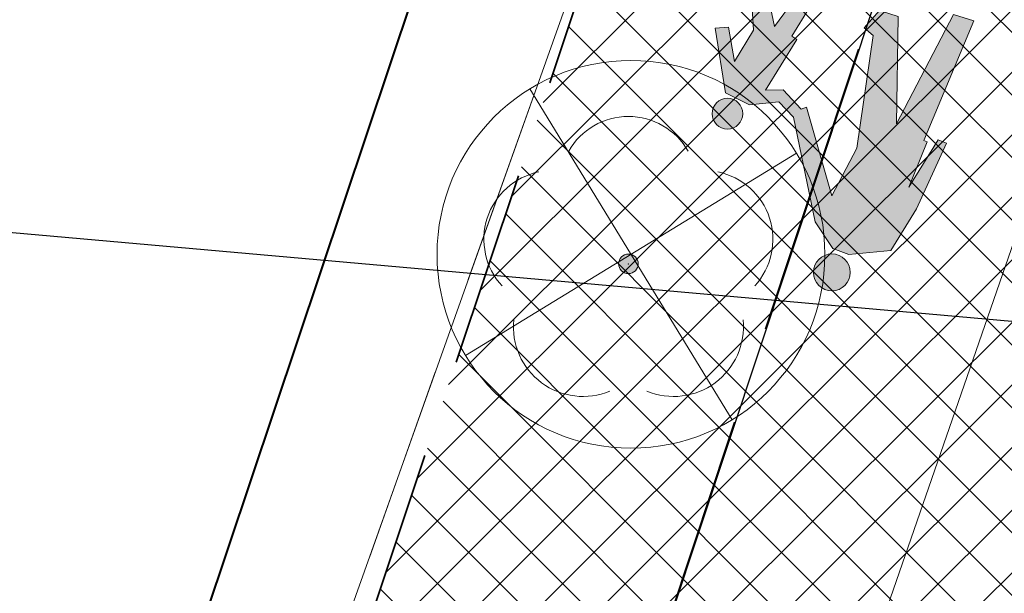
# Model space of a CAD drawing. Header units: metres. Extents: x 6599594 to 6600699, y 5687867 to 5691114.
# Tile 51 of 256: x 6599846.44 to 6599851.45, y 5688571.62 to 5688574.54. Entities that reach past the tile are written whole.
import ezdxf

# ---------------------------------------------------------------- set-up
doc = ezdxf.new("R2010")
doc.units = ezdxf.units.M
doc.header["$MEASUREMENT"] = 0
for name, pattern in [('1', [0]), ('3_EGBZ', [1.5, 1, -0.5]), ('BTO', [0]), ('BUF', [0]), ('BUG', [1.5, 1, -0.5]), ('GUK', [2, 1.5, -0.5]), ('GUZ', [1, 0.5, -0.5]), ('L_0_04', [1.5, 1, -0.5])]:
    doc.linetypes.add(name, pattern=pattern)
doc.layers.get('0').update_dxf_attribs({"color": 253, "linetype": 'CONTINUOUS', "lineweight": 13})
doc.layers.add('__gaPoziome', color=7, linetype='CONTINUOUS')
doc.layers.add('zzz.gaHSOpis', color=7, linetype='CONTINUOUS')
for name, color, linetype, lineweight in [('_dren', 30, '3_EGBZ', 40), ('_kolor chodnik', 50, '1', 5), ('_kolor jezdnia', 4, '1', 0), ('_kolor zjazdy kostka', 7, '1', 5), ('_kolor ścieżka @ 1', 10, '1', 0), ('_obrzeze', 10, 'BUG', 35), ('_podział mój', 201, 'BTO', 40), ('_wycinka', 10, 'BUF', 15), ('Dzialki', 130, '1', 30), ('Kontury', 252, 'GUK', 9), ('OT_Komunikacja', 7, 'CONTINUOUS', 0), ('OT_ZagospodarowanieTerenu', 7, 'CONTINUOUS', 0), ('OT_ZagospodarowanieTerenu_P', 7, 'CONTINUOUS', 0), ('Uzytki', 252, 'GUZ', 9)]:
    doc.layers.add(name, color=color, linetype=linetype, lineweight=lineweight)
doc.styles.get("Standard").update_dxf_attribs({"font": 'ARIALN.TTF', "width": 0.75, "height": 1.199999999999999})
doc.dimstyles.new('GA-LEADER', dxfattribs={"dimtxt": 1, "dimasz": 1, "dimexe": 1, "dimexo": 1, "dimgap": 1, "dimtad": 1, "dimtxsty": 'Standard', "dimcen": 1, "dimadec": 0, "dimazin": 0, "dimtfac": 1, "dimtmove": 0, "dimatfit": 3, "dimfxl": 1, "dimarcsym": 0})
pattern_1 = [(45, (0, 0), (-0.1414213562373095, 0.1414213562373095), []), (135, (0, 0), (-0.1414213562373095, -0.1414213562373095), [])]

# ---------------------------------------------------------------- blocks, each defined once
blk = doc.blocks.new('ddddd')
at = {"layer": '_wycinka'}
for p, q in [((6600244.106448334, 5690836.218476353), (6600245.135551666, 5690834.535523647)), ((6600245.462476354, 5690835.891551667), (6600243.779523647, 5690834.862448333))]:
    blk.add_line(p, q, dxfattribs=at)
blk.add_circle((6600244.621, 5690835.377), 0.986329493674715, dxfattribs=at)
blk = doc.blocks.new('147')
at = {"linetype": 'Continuous', "lineweight": 18}
blk.add_hatch(color=0, dxfattribs=at).paths.add_polyline_path([(0, -0.1, 1), (0, 0.1, 1)])
at = {"color": 0, "linetype": 'Continuous', "lineweight": 18}
blk.add_circle((0, 0), 0.1, dxfattribs=at)
for centre, radius, start, end in [((0, 0.8), 0.7, 29.8459319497, 150.1540680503), ((-0.7700000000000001, 0.25), 0.7, 101.6336339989, 222.6626941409), ((0.7700000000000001, 0.25), 0.7, 317.3373058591, 78.3663660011), ((-0.4600000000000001, -0.6400000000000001), 0.71, 174.3693172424, 292.5572466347), ((0.4600000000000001, -0.6400000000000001), 0.71, 247.4427533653, 5.630682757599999)]:
    blk.add_arc(centre, radius, start, end, dxfattribs=at)
blk = doc.blocks.new('hhh')
at = {"layer": '_podział mój'}
blk.add_line((6599853.455783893, 5688589.641253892), (6599838.712247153, 5688545.593856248), dxfattribs=at)
blk = doc.blocks.new('*U1227')
at = {"linetype": 'Continuous', "lineweight": 0}
h = blk.add_hatch(color=0, dxfattribs=at)
h.dxf.hatch_style = 1
h.paths.add_polyline_path([(-0.09375, 1.4375, 0.9999999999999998), (-0.28125, 1.4375, 0.9999999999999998)])
h = blk.add_hatch(color=0, dxfattribs=at)
h.dxf.hatch_style = 1
h.paths.add_polyline_path([(-0.116898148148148, 0.7962962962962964), (-0.0694962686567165, 1.067164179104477), (0.1899633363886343, 0.6755270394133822), (0.2128681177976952, 0.6933418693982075), (0.3284982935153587, 0.6264931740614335), (0.4138225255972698, 0.6552901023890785), (0.3402366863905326, 0.3609467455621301), (0.3700591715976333, 0.3542366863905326), (0.2862707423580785, 0.0190829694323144), (0.3604550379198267, 0.0124593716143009), (0.46875, 0.333333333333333), (0.6070254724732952, 0.0875102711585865), (0.6483957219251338, 0.0838903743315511), (0.6842105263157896, 0.1644736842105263), (0.6469622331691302, 0.1691297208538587), (0.5643382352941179, 0.38235294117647), (0.6096590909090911, 0.5636363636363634), (0.690032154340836, 0.4072347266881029), (0.752906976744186, 0.4316860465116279), (0.6037063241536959, 0.7300873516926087), (0.4688801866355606, 0.7520100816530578), (0.332278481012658, 0.6922468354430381), (0.2375565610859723, 0.7443438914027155), (-0.0285714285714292, 1.217460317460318), (-0.1562500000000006, 1.3203125), (-0.242537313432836, 1.324626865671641), (-0.4399999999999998, 1.24), (-0.4999999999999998, 1.000000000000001), (-0.5456656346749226, 0.6346749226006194), (-0.5, 0.63125), (-0.42919921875, 0.9062500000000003), (-0.4485436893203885, 0.6586407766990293), (-0.4309715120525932, 0.6573228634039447), (-0.4889705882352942, -1e-16), (-0.38125, 0), (-0.2730263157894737, 0.6184210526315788), (-0.115625, 0.0937499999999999), (-0.0161830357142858, 0.0937499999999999), (0.0315845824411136, 0.2007494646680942), (-0.0239923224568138, 0.2245681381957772)])
h = blk.add_hatch(color=0, dxfattribs=at)
h.dxf.hatch_style = 1
h.paths.add_polyline_path([(0.640625, 0.828125, 0.9999999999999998), (0.484375, 0.828125, 0.9999999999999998)])
at = {"color": 0, "linetype": 'Continuous', "lineweight": 0}
for points in [[(-0.4399999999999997, 1.24), (-0.2425373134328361, 1.324626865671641), (-0.1562500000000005, 1.3203125), (-0.0285714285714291, 1.217460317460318), (0.2375565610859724, 0.7443438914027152)], [(-0.5, 1), (-0.4399999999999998, 1.24)], [(-0.116898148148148, 0.7962962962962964), (-0.0694962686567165, 1.067164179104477), (0.1899633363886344, 0.6755270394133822), (0.1899633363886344, 0.6755270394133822)], [(-0.5456656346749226, 0.6346749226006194), (-0.5, 0.9999999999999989)], [(-0.4889705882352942, 0), (-0.4309715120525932, 0.6573228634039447), (-0.4485436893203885, 0.6586407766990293), (-0.42919921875, 0.9062500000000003), (-0.5, 0.63125), (-0.5456656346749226, 0.6346749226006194)], [(-0.0239923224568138, 0.2245681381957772), (-0.116898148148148, 0.7962962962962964)], [(0.2375565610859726, 0.7443438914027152), (0.332278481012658, 0.6922468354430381), (0.4688801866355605, 0.7520100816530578), (0.6037063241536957, 0.7300873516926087), (0.7529069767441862, 0.4316860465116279), (0.6900321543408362, 0.4072347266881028), (0.609659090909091, 0.5636363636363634), (0.5643382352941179, 0.3823529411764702)], [(0.1899633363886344, 0.6755270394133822), (0.2128681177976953, 0.6933418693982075)], [(0.3284982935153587, 0.6264931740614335), (0.2128681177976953, 0.6933418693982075)], [(0.3284982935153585, 0.6264931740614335), (0.4138225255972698, 0.6552901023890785), (0.3402366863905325, 0.3609467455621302)], [(-0.4889705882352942, 0), (-0.38125, 0), (-0.2730263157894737, 0.6184210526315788), (-0.115625, 0.09375), (-0.0161830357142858, 0.09375), (0.0315845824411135, 0.2007494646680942), (-0.0239923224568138, 0.2245681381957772)], [(0.3402366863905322, 0.3609467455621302), (0.3700591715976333, 0.3542366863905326), (0.2862707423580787, 0.0190829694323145), (0.3604550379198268, 0.0124593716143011), (0.46875, 0.3333333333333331)], [(0.648395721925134, 0.0838903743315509), (0.6842105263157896, 0.1644736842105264), (0.64696223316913, 0.1691297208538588), (0.5643382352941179, 0.3823529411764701)], [(0.46875, 0.3333333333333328), (0.607025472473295, 0.0875102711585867), (0.648395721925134, 0.0838903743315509)]]:
    blk.add_lwpolyline(points, dxfattribs=at)
for centre, radius in [((-0.1875, 1.4375), 0.09375), ((0.5625, 0.828125), 0.078125)]:
    blk.add_circle(centre, radius, dxfattribs=at)

msp = doc.modelspace()

# ---------------------------------------------------------------- hatches: boundary and pattern name
at = {"layer": '_kolor chodnik'}
h = msp.add_hatch(dxfattribs=at)
h.set_pattern_fill('ANSI37', color=256, scale=1.6)
h.set_pattern_definition(pattern_1)
h.paths.add_polyline_path([(6599849.938171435, 5688542.085872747), (6599852.232147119, 5688548.938742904), (6599853.573135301, 5688548.489851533), (6599853.827082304, 5688549.248475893), (6599851.793849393, 5688549.929093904), (6599849.895278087, 5688548.982823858), (6599847.823506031, 5688542.793750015)])
edge = h.paths.add_edge_path()
edge.add_line((6600018.106075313, 5689087.454911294), (6600022.42781917, 5689091.229234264))
edge.add_line((6600022.42781917, 5689091.229234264), (6600020.233254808, 5689093.742094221))
edge.add_line((6600020.233254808, 5689093.742094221), (6600017.159471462, 5689091.057656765))
edge.add_arc((6600023.275194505, 5689085.385140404), 8.34143334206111, 137.1531558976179, 148.8016577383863)
edge.add_line((6600016.140105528, 5689089.706021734), (6600018.106075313, 5689087.454911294))
h.paths.add_polyline_path([(6600038.501784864, 5689187.59229436), (6600037.906968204, 5689187.700586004), (6600037.638296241, 5689186.224843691), (6600038.240083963, 5689186.115282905)])
h.paths.add_polyline_path([(6600069.098302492, 5689360.276020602), (6600068.321239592, 5689360.413462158), (6600068.064048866, 5689358.936495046), (6600068.836639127, 5689358.799546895)])
h.paths.add_polyline_path([(6600082.393785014, 5689362.950258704), (6600082.941124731, 5689366.103121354), (6600081.481377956, 5689366.361351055), (6600080.923159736, 5689363.210828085)])
h.paths.add_polyline_path([(6600074.022236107, 5689388.065861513), (6600072.983907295, 5689388.249860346), (6600072.723374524, 5689386.772538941), (6600073.760538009, 5689386.588865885)])
h.paths.add_polyline_path([(6600105.602402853, 5689486.45426531), (6600106.738797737, 5689489.760539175), (6600105.28818975, 5689490.281952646), (6600104.132785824, 5689486.965912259)])
h.paths.add_polyline_path([(6600132.519778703, 5689678.737346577), (6600131.636986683, 5689678.922259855), (6600131.330470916, 5689677.453953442), (6600132.212256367, 5689677.269208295)])
h.paths.add_polyline_path([(6600156.649397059, 5689798.7449027), (6600156.48800471, 5689797.95886096), (6600157.450195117, 5689797.757316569), (6600157.615023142, 5689798.542205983)])
h.paths.add_polyline_path([(6600189.055358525, 5689948.643107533), (6600187.902868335, 5689948.884512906), (6600187.600024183, 5689947.417400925), (6600188.748131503, 5689947.176379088)])
edge = h.paths.add_edge_path()
edge.add_line((6600204.459383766, 5690032.969035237), (6600204.153258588, 5690031.227801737))
edge.add_arc((6600202.328347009, 5690027.299936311), 4.331100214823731, 41.853001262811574, 65.08011546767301, ccw=False)
edge.add_arc((6600032.903931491, 5690051.979071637), 174.020003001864, 352.8070218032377, 353.495463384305)
edge.add_arc((6600202.372679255, 5690027.343587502), 5.999999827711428, 55.12102442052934, 69.64815978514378)
edge = h.paths.add_edge_path()
edge.add_line((6600205.046027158, 5690040.265402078), (6600204.972740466, 5690038.483452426))
edge.add_arc((6600203.986269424, 5690044.401803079), 5.999999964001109, 279.4630688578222, 294.9140560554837)
edge.add_line((6600206.513819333, 5690038.960158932), (6600206.607027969, 5690041.030672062))
edge.add_arc((6600203.986269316, 5690044.401803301), 4.270000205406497, 284.3702444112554, 307.86193139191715, ccw=False)
edge = h.paths.add_edge_path()
edge.add_arc((6600203.547470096, 5690044.558759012), 6.446878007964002, 324.43500910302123, 356.20133685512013, ccw=False)
edge.add_arc((6600203.986269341, 5690044.401803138), 6.000000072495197, 323.2169970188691, 357.4193489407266)
h.paths.add_polyline_path([(6600208.910055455, 5690121.713696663), (6600208.146285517, 5690121.748120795), (6600207.125602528, 5690121.794124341), (6600209.971605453, 5690121.665851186)])
edge = h.paths.add_edge_path()
edge.add_line((6600238.769818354, 5690481.648294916), (6600240.338176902, 5690490.87374652))
edge.add_line((6600240.338176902, 5690490.87374652), (6600241.251295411, 5690510.829461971))
edge.add_line((6600241.251295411, 5690510.829461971), (6600239.524022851, 5690510.928942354))
edge.add_line((6600239.524022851, 5690510.928942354), (6600238.633343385, 5690491.167757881))
edge.add_line((6600238.633343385, 5690491.167757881), (6600234.579716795, 5690467.661262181))
edge.add_line((6600234.579716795, 5690467.661262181), (6600234.449796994, 5690464.966873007))
edge.add_arc((6600242.443669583, 5690464.607462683), 8.001948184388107, 177.4256737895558, 268.2543056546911)
edge.add_line((6600242.199903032, 5690456.609228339), (6600242.216657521, 5690457.359274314))
edge.add_line((6600242.216657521, 5690457.359274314), (6600242.305257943, 5690458.836738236))
edge.add_arc((6600242.444504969, 5690464.607952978), 5.772894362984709, 177.0298084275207, 268.6178439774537, ccw=False)
edge.add_line((6600236.679365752, 5690464.907083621), (6600236.951876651, 5690470.95443634))
edge.add_line((6600236.951876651, 5690470.95443634), (6600238.15078669, 5690478.210832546))
edge.add_line((6600238.15078669, 5690478.210832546), (6600238.769818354, 5690481.648294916))
h.paths.add_polyline_path([(6600238.769818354, 5690481.648294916), (6600238.15078669, 5690478.210832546), (6600239.670056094, 5690477.930590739), (6600240.266710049, 5690481.376366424)])
edge = h.paths.add_edge_path()
edge.add_line((6600223.366500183, 5690460.339976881), (6600223.278629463, 5690457.997544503))
edge.add_arc((6600220.967166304, 5690465.656339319), 7.999999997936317, 286.7940807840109, 300.2738222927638)
edge.add_line((6600225.000231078, 5690458.747331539), (6600225.240084, 5690461.623695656))
edge.add_arc((6600221.105749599, 5690465.648640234), 5.76999998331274, 293.06724424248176, 315.7681070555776, ccw=False)
edge = h.paths.add_edge_path()
edge.add_arc((6600220.025145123, 5690444.676291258), 5.770000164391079, 37.996647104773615, 59.94382588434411, ccw=False)
edge.add_line((6600224.572175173, 5690448.22839199), (6600224.817793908, 5690451.081798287))
edge.add_arc((6600220.025145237, 5690444.676291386), 7.999999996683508, 53.19588653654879, 68.15166733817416)
edge.add_line((6600223.00235276, 5690452.101669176), (6600222.91504296, 5690449.670427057))
edge = h.paths.add_edge_path()
edge.add_arc((6600221.105749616, 5690465.648640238), 7.999999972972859, 328.0222308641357, 357.0132597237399)
edge.add_line((6600229.094882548, 5690465.23180147), (6600229.218816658, 5690467.593604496))
edge.add_line((6600229.218816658, 5690467.593604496), (6600228.218919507, 5690467.645774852))
edge.add_line((6600228.218919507, 5690467.645774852), (6600227.891778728, 5690461.411918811))
h.paths.add_polyline_path([(6600200.980142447, 5690012.236744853), (6600202.317278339, 5690011.956662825), (6600202.522293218, 5690012.935421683), (6600201.182321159, 5690013.216097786)])
h.paths.add_polyline_path([(6600196.457878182, 5689983.98337835), (6600195.202332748, 5689984.246370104), (6600194.899091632, 5689982.777335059), (6600196.150355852, 5689982.515240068)])
edge = h.paths.add_edge_path()
edge.add_line((6600112.305909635, 5689517.991018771), (6600112.691041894, 5689519.807934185))
edge.add_line((6600112.691041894, 5689519.807934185), (6600113.245521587, 5689522.423769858))
edge.add_line((6600113.245521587, 5689522.423769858), (6600111.553124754, 5689522.782507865))
edge.add_line((6600111.553124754, 5689522.782507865), (6600107.405864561, 5689503.21722655))
edge.add_line((6600107.405864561, 5689503.21722655), (6600099.494506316, 5689480.361667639))
edge.add_line((6600099.494506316, 5689480.361667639), (6600099.182814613, 5689478.891218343))
edge.add_arc((6600107.008997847, 5689477.232359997), 8.000059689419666, 168.0325629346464, 257.7529108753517)
edge.add_line((6600105.311960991, 5689469.414366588), (6600105.784990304, 5689471.593619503))
edge.add_arc((6600107.008927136, 5689477.232314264), 5.769999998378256, 168.0321375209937, 257.7533362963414, ccw=False)
edge.add_line((6600101.364343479, 5689478.42879883), (6600101.647245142, 5689479.76342708))
edge.add_line((6600101.647245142, 5689479.76342708), (6600104.132785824, 5689486.965912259))
edge.add_line((6600104.132785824, 5689486.965912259), (6600105.28818975, 5689490.281952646))
edge.add_line((6600105.28818975, 5689490.281952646), (6600108.240043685, 5689498.809726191))
edge.add_line((6600108.240043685, 5689498.809726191), (6600112.305909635, 5689517.991018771))
h.paths.add_polyline_path([(6600136.009573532, 5689645.499114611), (6600138.333647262, 5689645.012304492), (6600138.661671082, 5689646.578318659), (6600134.869459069, 5689647.372651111)])
at = {"layer": '_kolor jezdnia'}
h = msp.add_hatch(dxfattribs=at)
h.set_pattern_fill('ANSI37', color=4, scale=3.5)
h.set_pattern_definition([(45, (0, 0), (-0.3093592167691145, 0.3093592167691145), []), (135, (0, 0), (-0.3093592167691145, -0.3093592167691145), [])])
edge = h.paths.add_edge_path()
edge.add_line((6599833.066047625, 5688539.933393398), (6599850.649511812, 5688527.983462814))
edge.add_arc((6599857.337592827, 5688536.653968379), 10.95025544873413, 169.5012687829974, 232.3548431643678, ccw=False)
edge.add_arc((6599858.085851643, 5688536.618142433), 11.69295282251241, 162.2507788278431, 169.9967502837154, ccw=False)
edge.add_line((6599846.949484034, 5688540.182754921), (6599847.823506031, 5688542.793750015))
edge.add_line((6599847.823506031, 5688542.793750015), (6599849.895278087, 5688548.982823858))
edge.add_line((6599849.895278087, 5688548.982823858), (6599852.434748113, 5688556.56906746))
edge.add_line((6599852.434748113, 5688556.56906746), (6599928.48625871, 5688783.760284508))
edge.add_line((6599928.48625871, 5688783.760284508), (6599931.025728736, 5688791.34652811))
edge.add_line((6599931.025728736, 5688791.34652811), (6599996.657773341, 5688987.411326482))
edge.add_line((6599996.657773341, 5688987.411326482), (6599999.197243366, 5688994.997570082))
edge.add_line((6599999.197243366, 5688994.997570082), (6600021.930100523, 5689062.908193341))
edge.add_line((6600021.930100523, 5689062.908193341), (6600017.620224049, 5689067.371531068))
edge.add_line((6600017.620224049, 5689067.371531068), (6600016.714558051, 5689064.654078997))
edge.add_line((6600016.714558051, 5689064.654078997), (6600012.423620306, 5689051.835617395))
edge.add_line((6600012.423620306, 5689051.835617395), (6600009.884150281, 5689044.249373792))
edge.add_line((6600009.884150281, 5689044.249373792), (6599977.53516164, 5688947.612159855))
edge.add_line((6599977.53516164, 5688947.612159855), (6599974.995691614, 5688940.025916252))
edge.add_line((6599974.995691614, 5688940.025916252), (6599942.096912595, 5688841.746295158))
edge.add_line((6599942.096912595, 5688841.746295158), (6599939.557442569, 5688834.160051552))
edge.add_line((6599939.557442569, 5688834.160051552), (6599882.679288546, 5688664.246042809))
edge.add_line((6599882.679288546, 5688664.246042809), (6599880.139818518, 5688656.659799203))
edge.add_line((6599880.139818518, 5688656.659799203), (6599852.46454386, 5688573.984527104))
edge.add_line((6599852.46454386, 5688573.984527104), (6599842.470137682, 5688544.127903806))
edge.add_arc((6599835.706422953, 5688546.652910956), 7.219660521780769, 248.5480913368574, 339.52856074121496, ccw=False)
h.paths.add_polyline_path([(6600044.653202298, 5689172.271628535), (6600046.276244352, 5689181.431901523), (6600047.759199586, 5689189.801539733), (6600051.0603021, 5689208.432603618), (6600052.368792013, 5689215.817578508), (6600054.808584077, 5689229.587499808), (6600056.11707399, 5689236.972474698), (6600057.346666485, 5689243.912161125), (6600058.655146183, 5689251.297078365), (6600058.831439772, 5689252.292060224), (6600060.098987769, 5689259.445963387), (6600060.139929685, 5689259.677035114), (6600061.407468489, 5689266.830886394), (6600072.329030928, 5689328.470998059), (6600073.637511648, 5689335.855921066), (6600077.337304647, 5689356.73715072), (6600078.820259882, 5689365.106788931), (6600081.142794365, 5689378.214921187), (6600082.538516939, 5689386.092227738), (6600095.187867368, 5689457.483787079), (6600091.082877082, 5689465.8405575), (6600089.043088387, 5689454.328211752), (6600087.870641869, 5689447.711051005), (6600087.560133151, 5689445.958573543), (6600086.562151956, 5689440.326076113), (6600082.433200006, 5689417.022719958), (6600080.95024477, 5689408.65308175), (6600077.202698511, 5689387.502337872), (6600075.719743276, 5689379.132699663), (6600073.469199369, 5689366.430874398), (6600071.986244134, 5689358.061236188), (6600069.98686466, 5689346.776955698), (6600068.591142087, 5689338.899649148), (6600065.559290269, 5689321.78820693), (6600064.163567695, 5689313.910900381), (6600059.719426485, 5689288.828650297), (6600058.323703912, 5689280.951343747), (6600057.563846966, 5689276.662793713), (6600056.168124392, 5689268.785487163), (6600054.804920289, 5689261.091711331), (6600053.409197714, 5689253.21440478), (6600053.264817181, 5689252.399536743), (6600051.869094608, 5689244.522230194), (6600051.183555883, 5689240.653124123), (6600049.787833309, 5689232.775817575), (6600046.593849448, 5689214.749319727), (6600045.198126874, 5689206.872013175), (6600044.41754409, 5689202.466488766), (6600042.934588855, 5689194.096850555), (6600036.429952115, 5689157.38538759), (6600034.946996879, 5689149.01574938), (6600030.579776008, 5689124.367629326), (6600027.529365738, 5689107.151445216), (6600024.895072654, 5689094.014582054), (6600030.583685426, 5689094.264316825), (6600032.945013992, 5689106.191885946), (6600043.170247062, 5689163.901990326)])
edge = h.paths.add_edge_path()
edge.add_line((6600111.106812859, 5689535.144351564), (6600111.256844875, 5689535.85214863))
edge.add_line((6600111.256844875, 5689535.85214863), (6600112.915748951, 5689543.678261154))
edge.add_line((6600112.915748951, 5689543.678261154), (6600117.304772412, 5689564.384094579))
edge.add_line((6600117.304772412, 5689564.384094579), (6600119.067357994, 5689572.699339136))
edge.add_line((6600119.067357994, 5689572.699339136), (6600120.087667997, 5689577.512794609))
edge.add_line((6600120.087667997, 5689577.512794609), (6600121.642890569, 5689584.849775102))
edge.add_line((6600121.642890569, 5689584.849775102), (6600128.436769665, 5689616.900852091))
edge.add_line((6600128.436769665, 5689616.900852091), (6600129.991992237, 5689624.237832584))
edge.add_line((6600129.991992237, 5689624.237832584), (6600132.660554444, 5689636.827148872))
edge.add_line((6600132.660554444, 5689636.827148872), (6600133.208838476, 5689639.444704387))
edge.add_line((6600133.208838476, 5689639.444704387), (6600134.848957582, 5689647.274775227))
edge.add_line((6600134.848957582, 5689647.274775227), (6600138.97649476, 5689666.979995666))
edge.add_line((6600138.97649476, 5689666.979995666), (6600140.51410642, 5689674.320687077))
edge.add_line((6600140.51410642, 5689674.320687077), (6600145.209128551, 5689696.735129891))
edge.add_line((6600145.209128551, 5689696.735129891), (6600146.746740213, 5689704.075821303))
edge.add_line((6600146.746740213, 5689704.075821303), (6600151.462308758, 5689726.588354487))
edge.add_line((6600151.462308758, 5689726.588354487), (6600152.999920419, 5689733.929045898))
edge.add_line((6600152.999920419, 5689733.929045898), (6600155.244070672, 5689744.642813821))
edge.add_line((6600155.244070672, 5689744.642813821), (6600156.781682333, 5689751.983505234))
edge.add_line((6600156.781682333, 5689751.983505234), (6600161.635515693, 5689775.156126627))
edge.add_line((6600161.635515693, 5689775.156126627), (6600163.378142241, 5689783.475576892))
edge.add_line((6600163.378142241, 5689783.475576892), (6600163.850769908, 5689785.731942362))
edge.add_line((6600163.850769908, 5689785.731942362), (6600167.028500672, 5689800.902704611))
edge.add_line((6600167.028500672, 5689800.902704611), (6600179.49088801, 5689860.399222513))
edge.add_line((6600179.49088801, 5689860.399222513), (6600181.233514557, 5689868.718672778))
edge.add_line((6600181.233514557, 5689868.718672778), (6600181.84713393, 5689871.648144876))
edge.add_line((6600181.84713393, 5689871.648144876), (6600183.384745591, 5689878.988836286))
edge.add_line((6600183.384745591, 5689878.988836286), (6600184.935818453, 5689886.393792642))
edge.add_line((6600184.935818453, 5689886.393792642), (6600186.575937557, 5689894.223863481))
edge.add_line((6600186.575937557, 5689894.223863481), (6600194.05133812, 5689929.912074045))
edge.add_line((6600194.05133812, 5689929.912074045), (6600195.691457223, 5689937.742144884))
edge.add_line((6600195.691457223, 5689937.742144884), (6600202.915799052, 5689972.231779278))
edge.add_line((6600202.915799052, 5689972.231779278), (6600204.555918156, 5689980.061850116))
edge.add_line((6600204.555918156, 5689980.061850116), (6600206.062781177, 5689987.255744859))
edge.add_line((6600206.062781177, 5689987.255744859), (6600207.702900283, 5689995.085815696))
edge.add_line((6600207.702900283, 5689995.085815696), (6600210.232559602, 5690007.162628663))
edge.add_line((6600210.232559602, 5690007.162628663), (6600211.694938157, 5690014.144150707))
edge.add_arc((6600028.177652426, 5690052.584442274), 187.5000004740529, 348.1696294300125, 357.4195276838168)
edge.add_line((6600215.487522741, 5690044.142720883), (6600208.310270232, 5690026.480446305))
edge.add_arc((6600032.903933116, 5690051.97907145), 177.2500013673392, 348.1696294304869, 351.7289130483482, ccw=False)
edge.add_line((6600206.38894146, 5690015.640182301), (6600205.966941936, 5690013.625519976))
edge.add_line((6600205.966941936, 5690013.625519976), (6600204.326822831, 5690005.795449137))
edge.add_line((6600204.326822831, 5690005.795449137), (6600197.076961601, 5689971.183982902))
edge.add_line((6600197.076961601, 5689971.183982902), (6600195.334335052, 5689962.864532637))
edge.add_line((6600195.334335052, 5689962.864532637), (6600193.44722506, 5689953.855305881))
edge.add_line((6600193.44722506, 5689953.855305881), (6600191.909227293, 5689946.512771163))
edge.add_line((6600191.909227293, 5689946.512771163), (6600185.496844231, 5689915.899498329))
edge.add_line((6600185.496844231, 5689915.899498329), (6600183.856521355, 5689908.068454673))
edge.add_line((6600183.856521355, 5689908.068454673), (6600182.066605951, 5689899.523243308))
edge.add_line((6600182.066605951, 5689899.523243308), (6600180.32407057, 5689891.204228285))
edge.add_line((6600180.32407057, 5689891.204228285), (6600174.320344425, 5689862.541919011))
edge.add_line((6600174.320344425, 5689862.541919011), (6600172.577809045, 5689854.222903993))
edge.add_line((6600172.577809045, 5689854.222903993), (6600163.663810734, 5689811.666703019))
edge.add_line((6600163.663810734, 5689811.666703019), (6600162.023782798, 5689803.837067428))
edge.add_line((6600162.023782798, 5689803.837067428), (6600160.924220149, 5689798.587659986))
edge.add_line((6600160.924220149, 5689798.587659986), (6600159.279208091, 5689790.734229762))
edge.add_line((6600159.279208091, 5689790.734229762), (6600157.107250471, 5689780.365115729))
edge.add_line((6600157.107250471, 5689780.365115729), (6600155.462238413, 5689772.511685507))
edge.add_line((6600155.462238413, 5689772.511685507), (6600153.380318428, 5689762.572418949))
edge.add_line((6600153.380318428, 5689762.572418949), (6600151.735124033, 5689754.718118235))
edge.add_line((6600151.735124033, 5689754.718118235), (6600148.586504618, 5689739.686336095))
edge.add_line((6600148.586504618, 5689739.686336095), (6600146.885007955, 5689731.563243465))
edge.add_line((6600146.885007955, 5689731.563243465), (6600141.75088822, 5689707.052510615))
edge.add_line((6600141.75088822, 5689707.052510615), (6600140.110896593, 5689699.223048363))
edge.add_line((6600140.110896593, 5689699.223048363), (6600133.483561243, 5689667.583574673))
edge.add_line((6600133.483561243, 5689667.583574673), (6600131.860394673, 5689659.834436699))
edge.add_line((6600131.860394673, 5689659.834436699), (6600131.740984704, 5689659.26436315))
edge.add_line((6600131.740984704, 5689659.26436315), (6600130.117814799, 5689651.515209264))
edge.add_line((6600130.117814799, 5689651.515209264), (6600127.27873359, 5689637.961189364))
edge.add_line((6600127.27873359, 5689637.961189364), (6600126.924568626, 5689636.290366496))
edge.add_line((6600126.924568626, 5689636.290366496), (6600125.166244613, 5689627.995226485))
edge.add_line((6600125.166244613, 5689627.995226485), (6600118.009503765, 5689594.232298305))
edge.add_line((6600118.009503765, 5689594.232298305), (6600116.25117975, 5689585.937158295))
edge.add_line((6600116.25117975, 5689585.937158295), (6600113.665314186, 5689573.737975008))
edge.add_line((6600113.665314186, 5689573.737975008), (6600111.898534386, 5689565.402943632))
edge.add_line((6600111.898534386, 5689565.402943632), (6600104.889982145, 5689532.339115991))
edge.add_line((6600104.889982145, 5689532.339115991), (6600103.22663594, 5689524.492047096))
edge.add_line((6600103.22663594, 5689524.492047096), (6600096.623876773, 5689493.342605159))
edge.add_line((6600096.623876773, 5689493.342605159), (6600094.968986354, 5689485.535427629))
edge.add_line((6600094.968986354, 5689485.535427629), (6600094.300101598, 5689482.379870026))
edge.add_line((6600094.300101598, 5689482.379870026), (6600099.182814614, 5689478.891218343))
edge.add_line((6600099.182814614, 5689478.891218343), (6600099.494506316, 5689480.361667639))
edge.add_line((6600099.494506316, 5689480.361667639), (6600111.106812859, 5689535.144351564))
edge = h.paths.add_edge_path()
edge.add_arc((6600239.213891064, 5690851.400367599), 10.00000000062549, -2.8342403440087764, 76.13703556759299, ccw=False)
edge.add_line((6600249.201658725, 5690850.905901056), (6600249.082723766, 5690848.503524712))
edge.add_line((6600249.082723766, 5690848.503524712), (6600247.016487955, 5690806.767468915))
edge.add_line((6600247.016487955, 5690806.767468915), (6600246.092398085, 5690789.152178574))
edge.add_line((6600246.092398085, 5690789.152178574), (6600233.768116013, 5690572.015170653))
edge.add_line((6600233.768116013, 5690572.015170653), (6600228.959056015, 5690465.296202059))
edge.add_line((6600228.959056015, 5690465.296202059), (6600234.588724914, 5690465.017134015))
edge.add_line((6600234.588724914, 5690465.017134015), (6600239.262540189, 5690571.767576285))
edge.add_line((6600239.262540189, 5690571.767576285), (6600252.50503885, 5690806.400146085))
edge.add_line((6600252.50503885, 5690806.400146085), (6600254.569211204, 5690848.094521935))
edge.add_arc((6600262.559425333, 5690847.6989487), 7.999999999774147, 76.13703557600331, 177.1657596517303, ccw=False)
edge.add_line((6600264.476229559, 5690855.465921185), (6600241.609896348, 5690861.109083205))
edge = h.paths.add_edge_path()
edge.add_line((6600250.031475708, 5690451.625307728), (6600250.231741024, 5690455.772579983))
edge.add_line((6600250.231741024, 5690455.772579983), (6600246.257763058, 5690456.417303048))
edge.add_line((6600246.257763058, 5690456.417303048), (6600242.171761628, 5690456.61060902))
edge.add_arc((6600242.563100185, 5690464.586983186), 7.985968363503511, 176.9123644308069, 267.1911945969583, ccw=False)
edge.add_line((6600234.588724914, 5690465.017134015), (6600228.959056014, 5690465.296202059))
edge.add_arc((6600220.965133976, 5690465.657286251), 8.002072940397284, 267.8289300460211, 357.413716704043, ccw=False)
edge.add_line((6600220.661989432, 5690457.660957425), (6600212.406915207, 5690458.119572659))
edge.add_line((6600212.406915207, 5690458.119572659), (6600208.431872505, 5690457.817501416))
edge.add_line((6600208.431872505, 5690457.817501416), (6600208.233912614, 5690454.548331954))
edge.add_line((6600208.233912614, 5690454.548331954), (6600212.129565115, 5690453.127270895))
edge.add_line((6600212.129565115, 5690453.127270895), (6600218.640548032, 5690452.76554962))
edge.add_line((6600218.640548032, 5690452.76554962), (6600216.486747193, 5690452.885205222))
edge.add_line((6600216.486747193, 5690452.885205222), (6600220.468905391, 5690452.663974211))
edge.add_arc((6600220.025145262, 5690444.676291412), 7.99999997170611, -0.3386579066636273, 86.8201700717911, ccw=False)
edge.add_line((6600228.025005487, 5690444.629006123), (6600227.803602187, 5690439.649256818))
edge.add_line((6600227.803602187, 5690439.649256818), (6600226.885525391, 5690435.936828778))
edge.add_line((6600226.885525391, 5690435.936828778), (6600225.534849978, 5690405.967249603))
edge.add_line((6600225.534849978, 5690405.967249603), (6600226.115199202, 5690402.187514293))
edge.add_line((6600226.115199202, 5690402.187514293), (6600213.445139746, 5690121.008786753))
edge.add_line((6600213.445139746, 5690121.008786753), (6600213.352800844, 5690118.960058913))
edge.add_line((6600213.352800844, 5690118.960058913), (6600209.980184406, 5690044.131649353))
edge.add_arc((6600203.98626942, 5690044.401803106), 5.999999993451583, 257.4162346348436, 357.41934921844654, ccw=False)
edge.add_line((6600202.679069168, 5690038.545931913), (6600201.589735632, 5690033.666039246))
edge.add_line((6600201.589735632, 5690033.666039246), (6600203.67987942, 5690033.199458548))
edge.add_arc((6600202.372679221, 5690027.343587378), 5.999999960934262, -8.27108729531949, 77.41623506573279, ccw=False)
edge.add_line((6600208.310270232, 5690026.480446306), (6600215.487522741, 5690044.142720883))
edge.add_line((6600215.487522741, 5690044.142720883), (6600216.199687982, 5690059.9446614))
edge.add_line((6600216.199687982, 5690059.9446614), (6600216.537356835, 5690067.437056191))
edge.add_line((6600216.537356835, 5690067.437056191), (6600223.893528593, 5690230.66011469))
edge.add_line((6600223.893528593, 5690230.66011469), (6600224.231197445, 5690238.152509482))
edge.add_line((6600224.231197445, 5690238.152509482), (6600233.507835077, 5690443.987992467))
edge.add_arc((6600241.499722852, 5690443.627812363), 7.999999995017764, 87.29208981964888, 177.4195277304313, ccw=False)
edge.add_line((6600241.877677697, 5690451.618879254), (6600246.021541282, 5690451.422886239))
edge.add_line((6600246.021541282, 5690451.422886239), (6600246.427694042, 5690451.44338883))
edge.add_line((6600246.427694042, 5690451.44338883), (6600246.79397003, 5690451.461878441))
edge.add_line((6600246.79397003, 5690451.461878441), (6600250.031475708, 5690451.625307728))
edge = h.paths.add_edge_path()
edge.add_line((6600007.33756506, 5689086.20374581), (6600006.980466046, 5689080.740822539))
edge.add_line((6600006.980466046, 5689080.740822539), (6600007.229745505, 5689080.720859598))
edge.add_line((6600007.229745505, 5689080.720859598), (6600008.093335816, 5689080.601653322))
edge.add_line((6600008.093335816, 5689080.601653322), (6600008.702681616, 5689080.53831051))
edge.add_arc((6600008.140193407, 5689070.554142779), 9.999999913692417, -18.557800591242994, 86.77547804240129, ccw=False)
edge.add_line((6600017.620224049, 5689067.371531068), (6600021.930100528, 5689062.908193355))
edge.add_arc((6599734.83819726, 5689159.011261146), 302.7499967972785, 341.4922000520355, 343.8640860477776)
edge.add_arc((6600034.895369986, 5689072.315877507), 9.581213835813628, 98.63328270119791, 164.5273290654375, ccw=False)
edge.add_line((6600033.457137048, 5689081.788529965), (6600033.832640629, 5689081.798737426))
edge.add_line((6600033.832640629, 5689081.798737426), (6600034.422462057, 5689082.05700874))
edge.add_line((6600034.422462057, 5689082.05700874), (6600036.833623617, 5689082.139040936))
edge.add_line((6600036.833623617, 5689082.139040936), (6600036.730225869, 5689087.148851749))
edge.add_line((6600036.730225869, 5689087.148851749), (6600036.579860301, 5689087.134303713))
edge.add_arc((6600036.479565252, 5689093.136286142), 6.002820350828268, 169.1687651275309, 270.9573417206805, ccw=False)
edge.add_line((6600030.583685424, 5689094.264316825), (6600024.895072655, 5689094.014582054))
edge.add_arc((6600015.200558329, 5689096.162123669), 9.929528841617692, 271.0943432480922, 347.5094668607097, ccw=False)
edge.add_arc((6600014.909438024, 5689089.646776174), 3.446070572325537, 264.4236009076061, 278.0194998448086, ccw=False)
edge.add_line((6600014.574573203, 5689086.217014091), (6600014.299554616, 5689086.232508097))
edge.add_line((6600014.299554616, 5689086.232508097), (6600010.474232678, 5689086.448019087))
edge.add_line((6600010.474232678, 5689086.448019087), (6600007.33756506, 5689086.20374581))
edge = h.paths.add_edge_path()
edge.add_line((6600105.490725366, 5689463.953528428), (6600106.927559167, 5689464.047234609))
edge.add_line((6600106.927559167, 5689464.047234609), (6600107.835, 5689468.66))
edge.add_line((6600107.835, 5689468.66), (6600105.311960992, 5689469.414366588))
edge.add_arc((6600107.008997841, 5689477.232359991), 8.000059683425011, 168.0325628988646, 257.75291091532, ccw=False)
edge.add_line((6600099.182814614, 5689478.891218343), (6600094.300101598, 5689482.379870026))
edge.add_arc((6600586.245114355, 5689378.104238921), 502.8750369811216, 168.032376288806, 169.9522165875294)
edge.add_line((6600091.082877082, 5689465.8405575), (6600095.187867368, 5689457.483787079))
edge.add_arc((6600103.065173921, 5689456.088064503), 8.000000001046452, 77.7533362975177, 169.9524553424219, ccw=False)
edge.add_line((6600104.762140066, 5689463.906012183), (6600105.490725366, 5689463.953528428))
at = {"layer": '_kolor zjazdy kostka'}
h = msp.add_hatch(dxfattribs=at)
h.set_pattern_fill('ANSI37', color=256, scale=1.6)
h.set_pattern_definition(pattern_1)
h.paths.add_polyline_path([(6600244.137440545, 5690813.934732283), (6600242.369522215, 5690814.022127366), (6600242.097568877, 5690808.528921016), (6600243.865482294, 5690808.441426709)])
h.paths.add_polyline_path([(6600247.012128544, 5690806.679412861), (6600247.442736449, 5690815.377295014), (6600247.393289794, 5690814.378518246), (6600247.113277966, 5690808.722537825)])
h.paths.add_polyline_path([(6600242.297085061, 5690788.088808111), (6600240.958726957, 5690788.155683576), (6600240.648818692, 5690782.664569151), (6600241.987258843, 5690782.599147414)])
h.paths.add_polyline_path([(6600245.558275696, 5690780.919298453), (6600246.037231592, 5690789.405686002), (6600244.985820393, 5690788.453468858), (6600244.612601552, 5690781.981345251)])
h.paths.add_polyline_path([(6600241.348405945, 5690723.711515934), (6600242.272017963, 5690722.691689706), (6600242.749709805, 5690731.155680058), (6600241.698138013, 5690730.203317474), (6600241.472690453, 5690726.27550499)])
h.paths.add_polyline_path([(6600225.772794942, 5690394.589141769), (6600224.731429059, 5690393.637598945), (6600224.461246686, 5690387.644646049), (6600225.412923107, 5690386.603142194)])
h.paths.add_polyline_path([(6600223.012390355, 5690333.280720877), (6600223.372595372, 5690341.272607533), (6600222.32835346, 5690340.318436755), (6600222.058239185, 5690334.324941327)])
h.paths.add_polyline_path([(6600215.496388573, 5690166.390602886), (6600215.856593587, 5690174.382489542), (6600214.812834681, 5690173.428760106), (6600214.542018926, 5690167.435062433)])
h.paths.add_polyline_path([(6600212.446537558, 5690121.053392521), (6600213.399499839, 5690120.010473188), (6600213.788744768, 5690128.503024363), (6600212.745135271, 5690127.54943145)])
h.paths.add_polyline_path([(6600209.977420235, 5690121.665589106), (6600210.225142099, 5690127.162117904), (6600207.346107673, 5690127.291879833), (6600207.119593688, 5690121.794395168)])
h.paths.add_polyline_path([(6600207.950178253, 5690070.725854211), (6600204.880846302, 5690070.828947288), (6600204.643784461, 5690065.333808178), (6600207.702521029, 5690065.204598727)])
h.paths.add_polyline_path([(6600200.981479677, 5690012.236464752), (6600199.969248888, 5690007.339980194), (6600201.282587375, 5690007.064882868), (6600202.31726072, 5690011.956666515)])
h.paths.add_polyline_path([(6600193.613960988, 5689970.406358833), (6600192.398010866, 5689970.660657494), (6600191.286205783, 5689965.274578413), (6600192.486379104, 5689965.023185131)])
h.paths.add_polyline_path([(6600189.061271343, 5689948.671423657), (6600189.98413328, 5689953.050774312), (6600188.818902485, 5689953.32186217), (6600187.908781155, 5689948.91282903)])
h.paths.add_polyline_path([(6600180.976201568, 5689915.317449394), (6600179.952861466, 5689910.421322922), (6600181.008474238, 5689910.200199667), (6600182.033843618, 5689915.09540201)])
h.paths.add_polyline_path([(6600176.508279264, 5689893.538690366), (6600177.476023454, 5689893.335973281), (6600178.603605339, 5689898.719146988), (6600177.636002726, 5689898.922290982)])
h.paths.add_polyline_path([(6600179.28182965, 5689859.401159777), (6600180.522246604, 5689860.211927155), (6600181.057490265, 5689860.561775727), (6600183.598022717, 5689860.029600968), (6600184.726606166, 5689865.412570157), (6600182.186324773, 5689865.943033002), (6600181.604764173, 5689866.832779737), (6600181.024456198, 5689867.720610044)])
h.paths.add_polyline_path([(6600160.200810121, 5689810.862606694), (6600159.232772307, 5689811.065842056), (6600158.207991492, 5689806.171529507), (6600159.175735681, 5689805.968812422)])
h.paths.add_polyline_path([(6600156.49391753, 5689797.987177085), (6600155.463416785, 5689793.068691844), (6600156.431160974, 5689792.865974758), (6600157.461419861, 5689797.784520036)])
edge = h.paths.add_edge_path()
edge.add_arc((6600173.111981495, 5689800.679690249), 5.999999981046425, 204.673115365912, 239.5411154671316, ccw=False)
edge.add_arc((6600173.162096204, 5689800.685330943), 6.047914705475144, 168.3203586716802, 204.5234866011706, ccw=False)
edge.add_line((6600167.239404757, 5689801.9096668), (6600163.651667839, 5689784.781499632))
edge.add_arc((6600169.524220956, 5689783.551410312), 5.999999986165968, 139.2146049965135, 168.1696294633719, ccw=False)
edge.add_arc((6600169.524220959, 5689783.551410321), 5.999999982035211, 96.80962310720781, 139.2146050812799, ccw=False)
edge.add_line((6600168.812796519, 5689789.509083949), (6600170.070461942, 5689795.507731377))
h.paths.add_polyline_path([(6600163.526364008, 5689776.866746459), (6600166.051243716, 5689776.337874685), (6600167.179826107, 5689781.720838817), (6600164.653945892, 5689782.249920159), (6600163.941148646, 5689783.340449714), (6600163.493329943, 5689784.025580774), (6600161.750703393, 5689775.706130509), (6600162.438017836, 5689776.155376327)])
h.paths.add_polyline_path([(6600152.614191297, 5689774.643430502), (6600153.639138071, 5689779.536616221), (6600152.646757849, 5689779.744928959), (6600151.646447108, 5689774.846147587)])
h.paths.add_polyline_path([(6600150.121074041, 5689767.466820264), (6600148.177624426, 5689758.16795459), (6600149.115997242, 5689757.971390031), (6600151.066362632, 5689767.268392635)])
h.paths.add_polyline_path([(6600142.970741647, 5689739.332500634), (6600141.888449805, 5689734.142420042), (6600144.036614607, 5689733.695518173), (6600145.123068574, 5689738.882330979)])
h.paths.add_polyline_path([(6600136.256357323, 5689701.052153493), (6600137.154085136, 5689700.864096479), (6600138.287960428, 5689706.274871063), (6600137.386492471, 5689706.464182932)])
h.paths.add_polyline_path([(6600130.081494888, 5689667.099389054), (6600129.212847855, 5689667.281639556), (6600128.083282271, 5689661.898895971), (6600128.953953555, 5689661.716447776)])
h.paths.add_polyline_path([(6600128.397394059, 5689659.030340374), (6600127.554144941, 5689659.207226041), (6600126.49340855, 5689653.810049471), (6600127.269860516, 5689653.647397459)])
h.paths.add_polyline_path([(6600134.990411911, 5689640.633636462), (6600137.30714639, 5689640.148363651), (6600138.339560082, 5689645.040620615), (6600136.015486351, 5689645.500958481), (6600135.435178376, 5689646.388788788), (6600134.8548704, 5689647.276619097), (6600133.214751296, 5689639.446548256), (6600134.102581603, 5689640.026856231)])
h.paths.add_polyline_path([(6600122.164164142, 5689634.294831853), (6600121.024067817, 5689628.914244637), (6600122.015114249, 5689628.705875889), (6600123.155614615, 5689634.086346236)])
h.paths.add_polyline_path([(6600114.54207576, 5689593.450769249), (6600113.493359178, 5689593.398339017), (6600112.364315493, 5689588.045694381), (6600113.29076438, 5689587.54753241)])
h.paths.add_polyline_path([(6600110.194543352, 5689572.941097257), (6600109.20781945, 5689573.148880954), (6600108.067717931, 5689567.768269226), (6600109.05014319, 5689567.535215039)])
h.paths.add_polyline_path([(6600119.083213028, 5689565.540446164), (6600119.089125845, 5689565.542290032), (6600121.462438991, 5689565.065690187), (6600122.598093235, 5689570.447168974), (6600120.229622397, 5689570.949214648), (6600119.651446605, 5689571.8119627), (6600119.073270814, 5689572.727655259), (6600117.310757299, 5689564.412754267)])
h.paths.add_polyline_path([(6600101.698666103, 5689532.937884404), (6600100.730666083, 5689533.141679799), (6600099.694214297, 5689528.250234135), (6600100.669121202, 5689528.045267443)])
h.paths.add_polyline_path([(6600094.064021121, 5689496.827028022), (6600093.080194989, 5689497.033910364), (6600092.036590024, 5689492.143967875), (6600093.038865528, 5689491.933250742)])
h.paths.add_polyline_path([(6600083.709836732, 5689453.74980843), (6600082.738586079, 5689448.336231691), (6600084.647281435, 5689448.027407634), (6600085.606840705, 5689453.416583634)])
h.paths.add_polyline_path([(6600084.434394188, 5689446.82589514), (6600083.348896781, 5689447.018140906), (6600082.567374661, 5689442.58660872), (6600083.649300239, 5689442.394910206)])
h.paths.add_polyline_path([(6600078.04194071, 5689410.721110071), (6600078.996952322, 5689416.137564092), (6600078.054833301, 5689416.304853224), (6600077.111232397, 5689410.886043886)])
h.paths.add_polyline_path([(6600072.911565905, 5689386.768652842), (6600071.960466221, 5689381.312635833), (6600072.800073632, 5689381.16322159), (6600073.766450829, 5689386.590709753)])
h.paths.add_polyline_path([(6600082.887400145, 5689379.432062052), (6600085.278102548, 5689379.03494316), (6600086.160383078, 5689383.956496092), (6600083.759726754, 5689384.355378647), (6600083.152078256, 5689385.224725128), (6600082.544429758, 5689386.094071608), (6600081.148707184, 5689378.216765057), (6600082.018053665, 5689378.824413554)])
h.paths.add_polyline_path([(6600080.731401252, 5689363.247695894), (6600080.041469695, 5689363.369939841), (6600079.433821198, 5689364.239286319), (6600078.8261727, 5689365.1086328), (6600077.343217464, 5689356.73899459), (6600078.212563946, 5689357.346643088), (6600079.081910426, 5689357.954291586), (6600081.429189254, 5689357.564866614), (6600082.388748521, 5689362.980514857)])
h.paths.add_polyline_path([(6600069.104215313, 5689360.304336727), (6600070.063917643, 5689365.720487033), (6600069.2708267, 5689365.861009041), (6600068.327152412, 5689360.441778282)])
h.paths.add_polyline_path([(6600066.550616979, 5689345.891799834), (6600065.546169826, 5689346.069805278), (6600064.677796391, 5689341.145792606), (6600065.678290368, 5689340.968483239)])
h.paths.add_polyline_path([(6600061.138656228, 5689321.077501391), (6600060.270282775, 5689316.15348863), (6600061.250715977, 5689315.979734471), (6600062.127590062, 5689320.902245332)])
h.paths.add_polyline_path([(6600055.325252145, 5689288.11325564), (6600054.456878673, 5689283.189242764), (6600055.410852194, 5689283.020177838), (6600056.283178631, 5689287.917022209)])
h.paths.add_polyline_path([(6600048.045675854, 5689182.819289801), (6600050.371939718, 5689182.407116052), (6600051.31444535, 5689187.67761207), (6600048.980409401, 5689188.064690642), (6600048.372760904, 5689188.934037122), (6600047.765112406, 5689189.803383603), (6600046.306982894, 5689181.603992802), (6600046.972918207, 5689182.069462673)])
h.paths.add_polyline_path([(6600040.943690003, 5689201.374141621), (6600039.339175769, 5689201.66987967), (6600038.429882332, 5689196.244216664), (6600039.984130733, 5689195.958493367)])
h.paths.add_polyline_path([(6600032.993704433, 5689156.473759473), (6600032.278185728, 5689156.600537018), (6600031.299242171, 5689151.188930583), (6600032.034145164, 5689151.058111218)])
h.paths.add_polyline_path([(6600026.309179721, 5689123.603833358), (6600025.417362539, 5689118.683970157), (6600026.271201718, 5689118.532684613), (6600027.143528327, 5689123.456001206)])
h.paths.add_polyline_path([(6600013.302986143, 5689054.462576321), (6600015.842456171, 5689062.048819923), (6600014.576741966, 5689061.417973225), (6600012.672139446, 5689055.728290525)])
h.paths.add_polyline_path([(6599974.547216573, 5688938.686171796), (6599977.086686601, 5688946.272415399), (6599975.820972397, 5688945.641568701), (6599973.916369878, 5688939.951886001)])
h.paths.add_polyline_path([(6599942.102825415, 5688841.748139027), (6599940.837111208, 5688841.117292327), (6599938.932508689, 5688835.427609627), (6599939.563355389, 5688834.161895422)])
h.paths.add_polyline_path([(6599882.685201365, 5688664.247886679), (6599881.419487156, 5688663.617039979), (6599879.514884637, 5688657.927357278), (6599880.145731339, 5688656.661643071)])
h.paths.add_polyline_path([(6599851.799762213, 5688549.930937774), (6599853.832995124, 5688549.250319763), (6599855.42016389, 5688553.991722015), (6599853.386930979, 5688554.672340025), (6599852.913795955, 5688555.621625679), (6599852.440660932, 5688556.570911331), (6599849.901190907, 5688548.984667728)])
h.paths.add_polyline_path([(6600233.581687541, 5690586.458647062), (6600234.520016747, 5690585.337735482), (6600234.976631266, 5690593.428266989), (6600233.922640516, 5690592.499827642)])
h.paths.add_polyline_path([(6600231.72837122, 5690526.750719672), (6600230.676277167, 5690525.793817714), (6600230.420013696, 5690519.782861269), (6600231.363586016, 5690518.655686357)])
h.paths.add_polyline_path([(6600237.577122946, 5690639.505119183), (6600236.516490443, 5690638.540451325), (6600236.176926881, 5690632.541599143), (6600237.1204992, 5690631.41442423)])
h.paths.add_polyline_path([(6600238.927801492, 5690681.139540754), (6600239.8637879, 5690680.021427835), (6600240.320411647, 5690688.112122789), (6600239.268317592, 5690687.155220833)])
h.paths.add_polyline_path([(6600218.12228406, 5690224.814875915), (6600217.079933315, 5690223.86243318), (6600216.809648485, 5690217.865326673), (6600217.762143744, 5690216.822918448)])
h.paths.add_polyline_path([(6600219.363739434, 5690274.535639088), (6600220.31588625, 5690273.493612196), (6600220.675810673, 5690281.480778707), (6600219.633750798, 5690280.528598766)])
h.paths.add_polyline_path([(6600168.759867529, 5689856.554734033), (6600169.729143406, 5689856.3516961), (6600170.857343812, 5689861.737822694), (6600169.889741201, 5689861.940966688)])
h.paths.add_polyline_path([(6600168.841833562, 5689852.115601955), (6600167.871405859, 5689852.319339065), (6600166.844894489, 5689847.425845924), (6600167.816759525, 5689847.221809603)])
at = {"layer": '_kolor ścieżka @ 1'}
h = msp.add_hatch(dxfattribs=at)
h.set_pattern_fill('ANSI37', color=10, scale=1.8)
h.set_pattern_definition([(45, (0, 0), (-0.1590990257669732, 0.1590990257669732), []), (135, (0, 0), (-0.1590990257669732, -0.1590990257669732), [])])
edge = h.paths.add_edge_path()
edge.add_line((6599877.145262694, 5688659.244027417), (6599854.614951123, 5688591.938475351))
edge.add_line((6599854.614951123, 5688591.938475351), (6599854.214414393, 5688589.387325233))
edge.add_line((6599854.214414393, 5688589.387325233), (6599839.435327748, 5688545.233719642))
edge.add_arc((6599834.523035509, 5688547.748213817), 5.518450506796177, 246.51508714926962, 332.8930934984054, ccw=False)
edge.add_line((6599832.323891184, 5688542.686883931), (6599836.925902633, 5688539.594394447))
edge.add_arc((6599835.881373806, 5688546.52869976), 7.012533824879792, 278.5661808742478, 339.9794081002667)
edge.add_line((6599842.470137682, 5688544.127903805), (6599857.359687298, 5688588.607952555))
edge.add_line((6599857.359687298, 5688588.607952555), (6599857.303782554, 5688591.591210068))
edge.add_line((6599857.303782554, 5688591.591210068), (6599879.508971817, 5688657.925513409))
edge.add_line((6599879.508971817, 5688657.925513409), (6599879.193548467, 5688658.558370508))
edge.add_line((6599879.193548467, 5688658.558370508), (6599877.145262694, 5688659.244027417))
h.paths.add_polyline_path([(6599879.193548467, 5688658.558370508), (6599879.508971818, 5688657.925513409), (6599881.413574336, 5688663.615196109), (6599880.780717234, 5688663.299772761), (6599878.732431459, 5688663.985429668), (6599877.145262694, 5688659.244027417)])
h.paths.add_polyline_path([(6599938.92659587, 5688835.425765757), (6599938.611172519, 5688836.058622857), (6599936.562886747, 5688836.744279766), (6599878.732431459, 5688663.985429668), (6599880.780717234, 5688663.299772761), (6599881.413574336, 5688663.615196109)])
h.paths.add_polyline_path([(6599974.364844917, 5688941.291630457), (6599974.049421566, 5688941.924487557), (6599972.001135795, 5688942.610144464), (6599936.562886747, 5688836.744279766), (6599938.611172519, 5688836.058622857), (6599938.92659587, 5688835.425765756)])
h.paths.add_polyline_path([(6599974.049421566, 5688941.924487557), (6599974.364844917, 5688941.291630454), (6600009.253303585, 5689045.515087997), (6600008.937880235, 5689046.147945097), (6600006.889594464, 5689046.833602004), (6599972.001135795, 5688942.610144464)])
h.paths.add_polyline_path([(6600008.937880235, 5689046.147945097), (6600009.253303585, 5689045.515087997), (6600011.157906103, 5689051.204770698), (6600010.525049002, 5689050.889347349), (6600008.476763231, 5689051.575004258), (6600006.889594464, 5689046.833602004)])
edge = h.paths.add_edge_path()
edge.add_arc((6599858.085851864, 5688536.618142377), 11.69295304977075, 162.2507788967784, 169.9967501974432)
edge.add_line((6599846.570656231, 5688538.649255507), (6599849.824991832, 5688528.706403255))
edge.add_line((6599849.824991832, 5688528.706403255), (6599853.13552, 5688528.731057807))
edge.add_line((6599853.13552, 5688528.731057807), (6599849.868997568, 5688538.728963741))
edge.add_line((6599849.868997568, 5688538.728963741), (6599850.886451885, 5688541.768438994))
edge.add_line((6599850.886451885, 5688541.768438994), (6599849.938171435, 5688542.085872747))
edge.add_line((6599849.938171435, 5688542.085872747), (6599847.823506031, 5688542.793750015))
edge.add_line((6599847.823506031, 5688542.793750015), (6599846.949484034, 5688540.182754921))
edge = h.paths.add_edge_path()
edge.add_arc((6600008.743460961, 5689068.123037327), 7.659999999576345, 341.4922000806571, 372.1491631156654)
edge.add_line((6600016.231900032, 5689069.735141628), (6600014.371922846, 5689078.374983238))
edge.add_arc((6600008.140193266, 5689070.554142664), 10.00000004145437, 51.45178747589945, 78.26461791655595)
edge.add_line((6600010.174112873, 5689080.345116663), (6600010.018184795, 5689077.57739322))
edge.add_arc((6600009.814745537, 5689075.098871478), 2.486856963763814, 14.594442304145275, 85.30763078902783, ccw=False)
edge.add_line((6600012.221360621, 5689075.725498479), (6600013.747330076, 5689068.63716722))
edge.add_line((6600013.747330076, 5689068.63716722), (6600013.596857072, 5689066.921144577))
edge.add_line((6600013.596857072, 5689066.921144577), (6600008.476763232, 5689051.575004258))
edge.add_line((6600008.476763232, 5689051.575004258), (6600010.525049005, 5689050.889347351))
edge.add_line((6600010.525049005, 5689050.889347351), (6600011.157906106, 5689051.204770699))
edge.add_line((6600011.157906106, 5689051.204770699), (6600016.007289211, 5689065.69149478))

# ---------------------------------------------------------------- linework, layer by layer
at = {"layer": '_obrzeze'}
msp.add_line((6599854.214414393, 5688589.387325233), (6599839.435327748, 5688545.233719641), dxfattribs=at)
at = {"layer": '_podział mój'}
msp.add_line((6599853.455783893, 5688589.641253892), (6599838.712247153, 5688545.593856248), dxfattribs=at)
at = {"layer": 'Dzialki', "linetype": 'CONTINUOUS'}
msp.add_line((6599838.919999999, 5688538.89), (6600019.37, 5689082.13), dxfattribs=at)
at = {"layer": 'Kontury', "flags": 128}
msp.add_lwpolyline([(6599847.71, 5688565.37), (6599872.24, 5688639.209999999)], dxfattribs=at)
at = {"layer": 'OT_Komunikacja', "linetype": 'Continuous', "flags": 128}
msp.add_lwpolyline([(6599878.981, 5688655.683), (6599868.447999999, 5688623.589), (6599858.769999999, 5688594.447999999), (6599845.537999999, 5688556.17), (6599844.546, 5688552.024999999), (6599842.476, 5688546.32), (6599839.493000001, 5688542.383999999), (6599837.595, 5688541.227), (6599835.97, 5688540.678), (6599834.282, 5688540.762), (6599829.178999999, 5688544.226), (6599826.356, 5688546.16), (6599826.955000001, 5688547.581), (6599834.1, 5688542.950000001), (6599836.006, 5688543.043), (6599837.389000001, 5688543.914), (6599839.562, 5688546.82), (6599841.946999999, 5688552.874), (6599842.963999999, 5688557.031), (6599856.478, 5688595.014000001), (6599858.376000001, 5688600.173999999), (6599866.536, 5688624.141), (6599877.057, 5688656.064999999)], dxfattribs=at)
at = {"layer": 'OT_ZagospodarowanieTerenu', "linetype": 'L_0_04', "flags": 128}
msp.add_lwpolyline([(6599826.955000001, 5688547.581), (6599838.105000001, 5688583.514), (6599858.376000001, 5688600.173999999), (6599856.478, 5688595.014000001), (6599842.963999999, 5688557.031), (6599841.946999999, 5688552.874), (6599839.562, 5688546.82), (6599837.389000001, 5688543.914), (6599836.006, 5688543.043), (6599834.1, 5688542.950000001)], close=True, dxfattribs=at)
at = {"layer": 'OT_ZagospodarowanieTerenu_P'}
msp.add_point((6599849.536, 5688573.292999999), dxfattribs=at)
at = {"layer": 'Uzytki', "flags": 128}
msp.add_lwpolyline([(6599847.71, 5688565.37), (6599872.24, 5688639.209999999)], dxfattribs=at)

# ---------------------------------------------------------------- block references
at = {"layer": '__gaPoziome', "color": 182, "rotation": 162.4183208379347}
msp.add_blockref('*U1227', (6599850.826277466, 5688574.676598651), dxfattribs=at)
at = {"layer": '_dren'}
msp.add_blockref('hhh', (0, 0), dxfattribs=at)
at = {"layer": '_wycinka'}
msp.add_blockref('ddddd', (-395.0717911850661, -2262.035776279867), dxfattribs=at)
at = {"layer": 'OT_ZagospodarowanieTerenu_P', "linetype": 'Continuous', "xscale": 0.5, "yscale": 0.5, "zscale": 0.5}
msp.add_blockref('147', (6599849.536, 5688573.292999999), dxfattribs=at)

# ---------------------------------------------------------------- leaders
at = {"layer": 'zzz.gaHSOpis'}
msp.add_leader([(6599852.576909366, 5688572.902581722), (6599845.862505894, 5688573.498033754), (6599845.435902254, 5688573.619920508)], dimstyle='GA-LEADER', override={"dimasz": 0.3}, dxfattribs=at)

doc.saveas('drawing.dxf')
